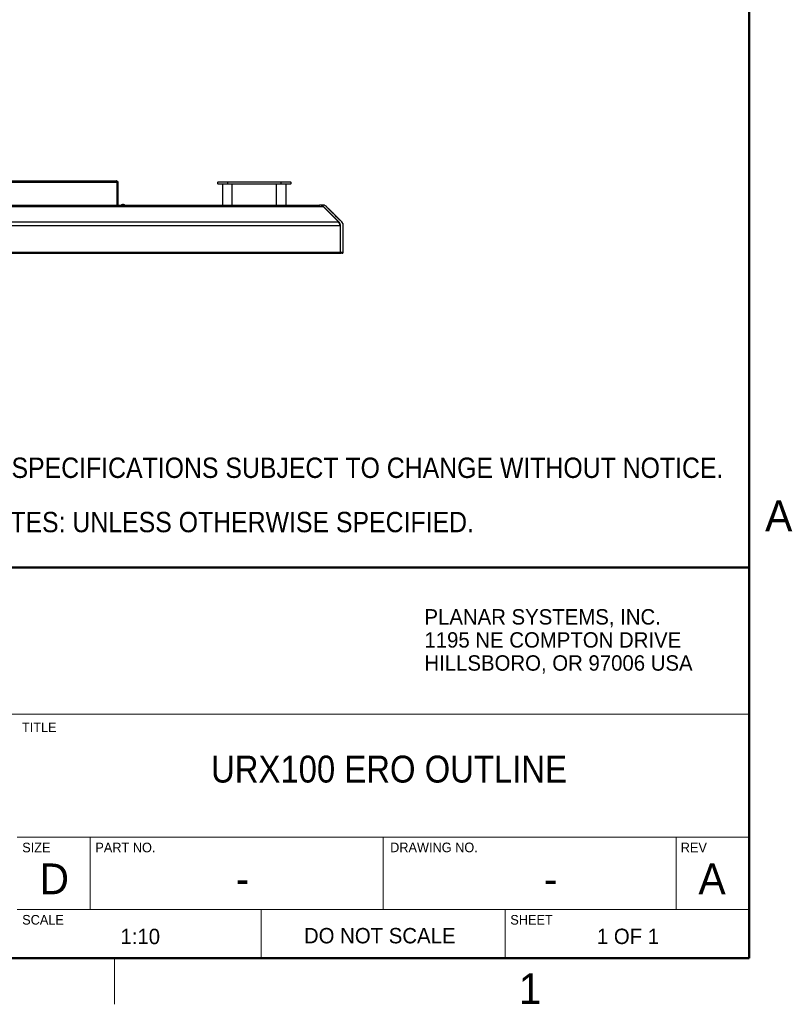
# Model space of a CAD drawing. Header units: millimetres. Extents: x 0 to 844, y -2 to 552.
# Tile 50 of 151: x 743 to 844, y 7 to 135. Entities that reach past the tile are written whole.
import ezdxf

# ---------------------------------------------------------------- set-up
doc = ezdxf.new("R2010")
doc.units = ezdxf.units.MM
doc.styles.add('SLDTEXTSTYLE0', font='GOTHIC.TTF', dxfattribs={"width": 0.913})
doc.styles.add('SLDTEXTSTYLE1', font='ARIAL.TTF', dxfattribs={"width": 0.948})

# ---------------------------------------------------------------- blocks, each defined once
blk = doc.blocks.new('SW_NOTE_0_1')
at = {"color": 0, "linetype": 'Continuous', "lineweight": 0, "char_height": 2, "attachment_point": 1, "style": 'SLDTEXTSTYLE1'}
for s, insert in [('PLANAR SYSTEMS, INC.', (0, 2.58)), ('1195 NE COMPTON DRIVE', (0, -0.42)), ('HILLSBORO, OR 97006 USA', (0, -3.42))]:
    blk.add_mtext(s, dxfattribs=dict(at, insert=insert))
blk = doc.blocks.new('SW_NOTE_0_5')
at = {"color": 0, "linetype": 'Continuous', "lineweight": 0, "attachment_point": 1, "style": 'SLDTEXTSTYLE0'}
for s, insert, char_height in [('1.', (-5, 3.38), 2.646), ('SPECIFICATIONS SUBJECT TO CHANGE WITHOUT NOTICE.', (0, 3.38), 2.6458), ('NOTES: UNLESS OTHERWISE SPECIFIED.', (-5, -3.68), 2.6458)]:
    blk.add_mtext(s, dxfattribs=dict(at, insert=insert, char_height=char_height))

msp = doc.modelspace()

# ---------------------------------------------------------------- linework, layer by layer
at = {"color": 7, "linetype": 'Continuous', "lineweight": 50}
for p, q in [((838.2, 546.1), (838.2, 12.7)), ((641.35, 63.5), (838.2, 63.5)), ((25.4, 12.7), (838.2, 12.7))]:
    msp.add_line(p, q, dxfattribs=at)
at = {"color": 7, "linetype": 'Continuous', "lineweight": 25}
for p, q in [((741.873, 113.801), (755.864, 113.801)), ((755.918, 113.619), (755.918, 110.637)), ((756.046, 113.619), (755.925, 113.619)), ((755.925, 113.619), (755.925, 110.637)), ((756.046, 113.619), (756.046, 110.637)), ((769.104, 113.656), (769.054, 113.606)), ((770.324, 113.606), (769.054, 113.606)), ((769.054, 113.402), (769.054, 113.606)), ((769.054, 113.402), (770.324, 113.402)), ((769.054, 113.402), (769.104, 113.352)), ((769.104, 113.656), (770.324, 113.656)), ((770.324, 113.352), (769.104, 113.352)), ((769.689, 113.352), (769.689, 110.637)), ((770.324, 113.656), (777.309, 113.656)), ((770.324, 113.656), (770.324, 113.606)), ((770.324, 113.606), (770.324, 113.402)), ((777.309, 113.606), (770.324, 113.606)), ((770.324, 113.402), (777.309, 113.402)), ((770.324, 113.402), (770.324, 113.352)), ((777.309, 113.352), (770.324, 113.352)), ((770.959, 110.637), (770.959, 113.352)), ((776.674, 113.352), (776.674, 110.637)), ((777.309, 113.656), (777.309, 113.606)), ((777.309, 113.656), (778.529, 113.656)), ((777.309, 113.402), (777.309, 113.606)), ((778.579, 113.606), (777.309, 113.606)), ((777.309, 113.402), (777.309, 113.352)), ((777.309, 113.402), (778.579, 113.402)), ((778.529, 113.352), (777.309, 113.352)), ((777.944, 110.637), (777.944, 113.352)), ((778.529, 113.656), (778.579, 113.606)), ((778.579, 113.402), (778.529, 113.352)), ((778.579, 113.606), (778.579, 113.402)), ((561.927, 110.451), (782.765, 110.451)), ((562.376, 110.637), (782.316, 110.637)), ((782.316, 110.637), (782.341, 110.637)), ((782.341, 110.637), (782.359, 110.637)), ((782.735, 110.637), (782.361, 110.637)), ((784.781, 108.435), (782.765, 110.451)), ((783.184, 110.451), (785.2, 108.435)), ((559.725, 107.986), (784.967, 107.986)), ((559.911, 108.435), (784.781, 108.435)), ((784.967, 107.986), (784.967, 104.519)), ((784.969, 107.986), (785.019, 107.984)), ((784.969, 107.986), (784.969, 104.531)), ((785.386, 104.519), (785.386, 107.986)), ((559.725, 104.519), (784.967, 104.519)), ((559.875, 104.369), (784.817, 104.369)), ((784.874, 104.371), (784.851, 104.371)), ((784.969, 104.531), (784.967, 104.521)), ((785.019, 104.531), (784.969, 104.531)), ((785.019, 104.522), (785.019, 104.531)), ((785.223, 104.371), (785.131, 104.369)), ((785.236, 104.369), (785.136, 104.369)), ((785.246, 104.371), (785.223, 104.371)), ((785.39, 104.531), (785.39, 104.531)), ((785.39, 104.522), (785.39, 104.531))]:
    msp.add_line(p, q, dxfattribs=at)
at = {"color": 8, "linetype": 'Continuous', "lineweight": 25}
for p, q in [((742.055, 113.619), (755.918, 113.619)), ((782.341, 110.637), (782.341, 110.636)), ((784.791, 108.424), (784.81, 108.457)), ((784.969, 107.986), (784.967, 107.986)), ((785.18, 108.454), (785.182, 108.457)), ((785.386, 107.984), (785.39, 107.984)), ((784.851, 104.372), (784.851, 104.371)), ((784.969, 104.531), (784.967, 104.531))]:
    msp.add_line(p, q, dxfattribs=at)
at = {"color": 7, "linetype": 'Continuous', "lineweight": 18}
for p, q in [((838.2, 44.45), (692.15, 44.45)), ((742.95, 28.448), (838.2, 28.448)), ((752.475, 28.448), (752.475, 19.05)), ((790.575, 28.448), (790.575, 19.05)), ((828.675, 19.05), (828.675, 28.448)), ((742.95, 19.05), (838.2, 19.05)), ((774.7, 19.05), (774.7, 12.7)), ((806.45, 19.05), (806.45, 12.7)), ((755.65, 12.7), (755.65, 6.7))]:
    msp.add_line(p, q, dxfattribs=at)
at = {"color": 7, "linetype": 'Continuous', "lineweight": 25, "flags": 128}
for points in [[(756.878, 110.68), (756.878, 110.68), (756.878, 110.68), (756.878, 110.679), (756.877, 110.679)], [(785.019, 104.531), (785.019, 105.127), (785.019, 106.362), (785.019, 107.184), (785.019, 107.984)], [(785.39, 104.531), (785.39, 105.127), (785.39, 106.362), (785.39, 107.184), (785.39, 107.984)], [(785.39, 104.531), (785.39, 105.127), (785.39, 106.362), (785.39, 107.184), (785.39, 107.984)]]:
    msp.add_lwpolyline(points, dxfattribs=at)
at = {"color": 7, "linetype": 'Continuous', "lineweight": 25}
for centre, radius, start, end in [((756.746, 110.198), 0.5, 105.33239, 118.60083), ((756.743, 110.772), 0.159, 215.61801, 216.09245), ((756.746, 110.194), 0.502, 94.18933, 105.16972), ((744.01, 109.352), 12.77, 5.96568, 6.03857), ((756.746, 110.103), 0.577, 86.51892, 93.48108), ((754.92, 110.883), 1.872, 353.74922, 354.24652), ((756.746, 110.194), 0.502, 74.8307, 85.81145), ((756.746, 110.198), 0.5, 61.39917, 74.66761), ((782.316, 110.002), 0.635, 45, 90), ((782.735, 110.002), 0.635, 87.50243, 90), ((784.332, 107.986), 0.635, 0, 45), ((784.751, 107.986), 0.635, 0, 45), ((784.817, 104.519), 0.15, 270, 0), ((785.236, 104.519), 0.15, 270, 0)]:
    msp.add_arc(centre, radius, start, end, dxfattribs=at)
for points, knots in [([(755.918, 113.619), (755.916, 113.642), (755.911, 113.688), (755.9, 113.749), (755.887, 113.784), (755.874, 113.799), (755.867, 113.801), (755.864, 113.801)], [0, 0, 0, 0, 0.2345507, 0.47870183, 0.73319541, 0.86517456, 1, 1, 1, 1]), ([(755.864, 113.801), (755.884, 113.799), (755.925, 113.795), (755.981, 113.763), (756.023, 113.715), (756.043, 113.663), (756.045, 113.631), (756.046, 113.619)], [0, 0, 0, 0, 0.2156041, 0.4432366, 0.6640248, 0.8774721, 1, 1, 1, 1]), ([(755.914, 113.653), (755.915, 113.652), (755.919, 113.645), (755.924, 113.634), (755.924, 113.623), (755.925, 113.619)], [0, 0, 0, 0, 0.1610436, 0.6661316, 1, 1, 1, 1]), ([(782.729, 110.637), (782.728, 110.637), (782.723, 110.637), (782.696, 110.637), (782.618, 110.637), (782.501, 110.637), (782.409, 110.637), (782.37, 110.637), (782.358, 110.637)], [0, 0, 0, 0, 0.06279637, 0.20842154, 0.49927395, 0.79009921, 0.9357876, 1, 1, 1, 1]), ([(782.793, 110.473), (782.749, 110.506), (782.666, 110.57), (782.519, 110.626), (782.416, 110.633), (782.359, 110.637)], [0, 0, 0, 0, 0.32494895, 0.62324568, 1, 1, 1, 1]), ([(783.165, 110.473), (783.11, 110.514), (783.015, 110.584), (782.865, 110.63), (782.775, 110.634), (782.729, 110.637)], [0, 0, 0, 0, 0.4044542, 0.6984659, 1, 1, 1, 1]), ([(784.81, 108.457), (784.702, 108.565), (784.357, 108.91), (783.892, 109.374), (783.427, 109.84), (783.1, 110.167), (782.891, 110.375), (782.793, 110.473)], [0, 0, 0, 0, 0.1603254, 0.5137543, 0.6904683, 0.8532071, 1, 1, 1, 1]), ([(785.182, 108.457), (785.077, 108.561), (784.736, 108.903), (784.275, 109.364), (783.808, 109.831), (783.477, 110.162), (783.265, 110.373), (783.165, 110.473)], [0, 0, 0, 0, 0.1549699, 0.5083964, 0.6851086, 0.8505598, 1, 1, 1, 1]), ([(785.182, 108.457), (785.074, 108.565), (784.728, 108.91), (784.264, 109.374), (783.798, 109.84), (783.472, 110.167), (783.263, 110.375), (783.165, 110.473)], [0, 0, 0, 0, 0.1603254, 0.5137533, 0.6904673, 0.8532061, 1, 1, 1, 1]), ([(785.019, 107.984), (785.015, 108.036), (785.008, 108.14), (784.944, 108.3), (784.87, 108.398), (784.818, 108.449), (784.81, 108.457)], [0, 0, 0, 0, 0.2670896, 0.5355275, 0.9276174, 1, 1, 1, 1]), ([(784.924, 108.205), (784.926, 108.2), (784.959, 108.138), (784.964, 108.059), (784.969, 107.986)], [0, 0, 0, 0, 0.0862598, 1, 1, 1, 1]), ([(785.39, 107.984), (785.387, 108.028), (785.382, 108.124), (785.327, 108.278), (785.253, 108.387), (785.196, 108.443), (785.182, 108.457)], [0, 0, 0, 0, 0.2264471, 0.4937368, 0.87057, 1, 1, 1, 1]), ([(784.817, 104.369), (784.829, 104.369), (784.866, 104.369), (784.921, 104.369), (784.981, 104.369), (785.033, 104.369), (785.075, 104.369), (785.112, 104.369), (785.124, 104.369), (785.131, 104.369)], [0, 0, 0, 0, 0.0773554, 0.2221731, 0.3670095, 0.5116041, 0.6562021, 0.8008068, 1, 1, 1, 1]), ([(784.874, 104.371), (784.886, 104.373), (784.919, 104.376), (784.962, 104.398), (784.998, 104.438), (785.016, 104.479), (785.018, 104.509), (785.019, 104.522)], [0, 0, 0, 0, 0.1756661, 0.5023592, 0.6804907, 0.8597583, 1, 1, 1, 1]), ([(785.246, 104.371), (785.246, 104.372), (785.246, 104.372), (785.242, 104.372), (785.204, 104.372), (785.157, 104.372), (785.098, 104.372), (784.994, 104.372), (784.919, 104.372), (784.874, 104.371)], [0, 0, 0, 0, 0.1125674, 0.2854757, 0.4329616, 0.486203, 0.6359937, 0.786027, 1, 1, 1, 1]), ([(785.019, 104.522), (785.021, 104.522), (785.072, 104.522), (785.167, 104.522), (785.258, 104.522), (785.33, 104.522), (785.373, 104.522), (785.385, 104.522), (785.39, 104.522)], [0, 0, 0, 0, 0.0133993, 0.27041975, 0.52241128, 0.61119797, 0.86337653, 1, 1, 1, 1]), ([(785.246, 104.371), (785.269, 104.375), (785.307, 104.381), (785.351, 104.414), (785.377, 104.453), (785.389, 104.491), (785.39, 104.514), (785.39, 104.522)], [0, 0, 0, 0, 0.3519552, 0.5734246, 0.7453695, 0.9182918, 1, 1, 1, 1])]:
    msp.add_open_spline(points, degree=3, knots=knots, dxfattribs=at)
at = {"color": 8, "linetype": 'Continuous', "lineweight": 25}
msp.add_open_spline([(782.775, 110.44), (782.781, 110.451), (782.787, 110.462), (782.792, 110.473), (782.793, 110.473)], degree=3, knots=[0, 0, 0, 0, 0.95946673, 1, 1, 1, 1], dxfattribs=at)

# ---------------------------------------------------------------- block references
at = {"color": 7, "linetype": 'Continuous', "lineweight": 0}
for name, p in [('SW_NOTE_0_5', (742.234, 74.416)), ('SW_NOTE_0_1', (795.947, 55.506))]:
    msp.add_blockref(name, p, dxfattribs=at)

# ---------------------------------------------------------------- texts
for s, insert, char_height, attachment_point, style in [('A', (842.036, 72.224), 4, 2, 'SLDTEXTSTYLE1'), ('TITLE', (743.591, 43.343), 1.25, 1, 'SLDTEXTSTYLE1'), ('URX100 ERO OUTLINE', (768.19, 39.037), 3.5, 1, 'SLDTEXTSTYLE0'), ('SIZE', (743.623, 27.717), 1.25, 1, 'SLDTEXTSTYLE1'), ('PART NO.', (753.139, 27.716), 1.25, 1, 'SLDTEXTSTYLE1'), ('DRAWING NO.', (791.485, 27.729), 1.25, 1, 'SLDTEXTSTYLE1'), ('REV', (829.289, 27.717), 1.25, 1, 'SLDTEXTSTYLE1'), ('D', (747.801, 25.014), 4, 2, 'SLDTEXTSTYLE1'), ('A', (833.366, 25.021), 4, 2, 'SLDTEXTSTYLE1'), (' - ', (771.543, 25.047), 4, 2, 'SLDTEXTSTYLE1'), ('- ', (812.373, 25.021), 4, 2, 'SLDTEXTSTYLE1'), ('SCALE', (743.622, 18.317), 1.25, 1, 'SLDTEXTSTYLE1'), ('SHEET', (807.122, 18.318), 1.25, 1, 'SLDTEXTSTYLE1'), ('DO NOT SCALE', (790.133, 16.627), 2, 2, 'SLDTEXTSTYLE1'), ('1:10', (758.979, 16.522), 2, 2, 'SLDTEXTSTYLE1'), ('1 OF 1', (822.429, 16.538), 2, 2, 'SLDTEXTSTYLE1'), ('1', (809.689, 10.724), 4, 2, 'SLDTEXTSTYLE1')]:
    msp.add_mtext(s, dxfattribs=dict(at, insert=insert, char_height=char_height, attachment_point=attachment_point, style=style))

doc.saveas('drawing.dxf')
